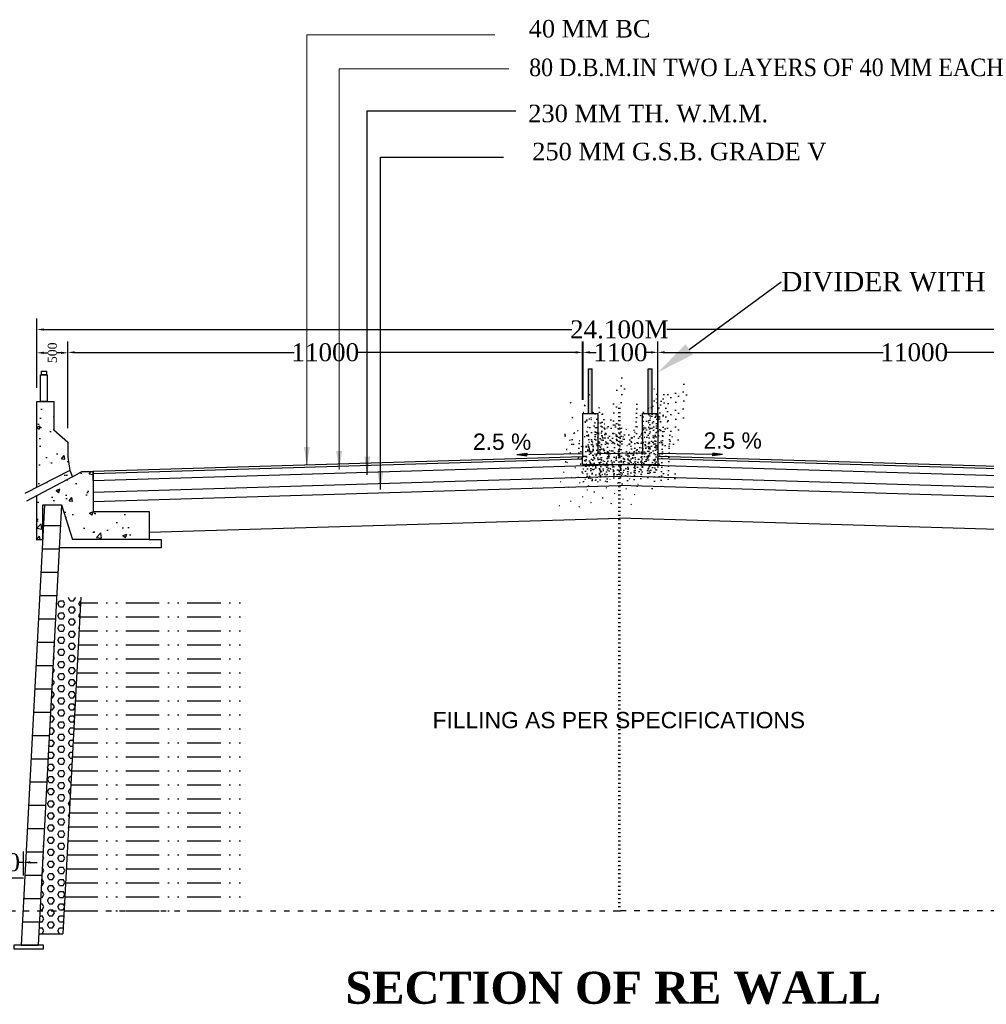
# Model space of a CAD drawing. Header units: inches. Extents: x -7742690772 to -3865980171, y -13316213144 to -6657882739.
# Tile 16 of 23: x -3867125960 to -3867104812, y -6658151571 to -6658130033. Entities that reach past the tile are written whole.
import ezdxf
from ezdxf import colors
from ezdxf.entities.mleader import LeaderData, LeaderLine
from ezdxf.math import Vec2, Vec3

# ---------------------------------------------------------------- set-up
doc = ezdxf.new("R2010")
doc.units = ezdxf.units.IN
doc.header["$MEASUREMENT"] = 0
doc.header["$PDMODE"] = 2
doc.header["$PDSIZE"] = 5
doc.linetypes.add('ACAD_ISO03W100', pattern=[30, 12, -18])
doc.linetypes.add('ACAD_ISO07W100', pattern=[3, 0, -3])
for name, color, linetype in [('DIM', 7, 'Continuous'), ('TEX', 6, 'Continuous'), ('TEXT', 7, 'Continuous')]:
    doc.layers.add(name, color=color, linetype=linetype)
doc.styles.add('dim', font='arial.ttf')
doc.styles.add('ROMANS', font='romans.shx')
doc.styles.get("Standard").update_dxf_attribs({"font": 'timesbd.ttf', "height": 5})
doc.dimstyles.new('Copy of ISO-25', dxfattribs={"dimtxt": 1.75, "dimasz": 150, "dimexe": 200, "dimexo": 4, "dimgap": 1, "dimtad": 0, "dimdec": 0, "dimlfac": 1000, "dimdsep": 46, "dimtxsty": 'Standard', "dimcen": 1.5, "dimaunit": 1, "dimadec": 3, "dimazin": 0, "dimtfac": 1, "dimtdec": 0, "dimtmove": 2, "dimatfit": 3, "dimfxl": 1, "dimlwd": 9, "dimlwe": 9, "dimarcsym": 0})
doc.dimstyles.new('ISO-25', dxfattribs={"dimtxt": 200, "dimasz": 150, "dimexe": 240, "dimexo": 300, "dimgap": 0.02, "dimtad": 0, "dimdec": 0, "dimdsep": 46, "dimtxsty": 'Standard', "dimcen": 150, "dimclrd": 1, "dimclre": 1, "dimclrt": 1, "dimadec": 0, "dimazin": 0, "dimtfac": 1, "dimtdec": 0, "dimtmove": 2, "dimatfit": 3, "dimfxl": 240, "dimarcsym": 0})

# ---------------------------------------------------------------- blocks, each defined once
blk = doc.blocks.new('*D172')
at = {"layer": 'Defpoints', "color": 0, "ltscale": 20, "transparency": 16777216}
for p in [(-3867124904.050132, -6658137319.963166), (-3867125585.683311, -6658138386.943144), (-3867124904.050132, -6658139271.438597)]:
    blk.add_point(p, dxfattribs=at)
at = {"layer": 'TEX', "color": 0, "lineweight": -2, "ltscale": 20, "transparency": 16777216}
for p, q in [((-3867125585.683311, -6658138086.943144), (-3867125585.683311, -6658137079.963166)), ((-3867124904.050132, -6658138971.438597), (-3867124904.050132, -6658137079.963166)), ((-3867125435.683311, -6658137319.963166), (-3867125346.617074, -6658137319.963166)), ((-3867125054.050132, -6658137319.963166), (-3867125143.116368, -6658137319.963166))]:
    blk.add_line(p, q, dxfattribs=at)
at = {"layer": 'TEX', "color": 0, "ltscale": 20, "transparency": 16777216}
for points in [[(-3867125435.683311, -6658137294.963166), (-3867125435.683311, -6658137344.963166), (-3867125585.683311, -6658137319.963166)], [(-3867125054.050132, -6658137294.963166), (-3867125054.050132, -6658137344.963166), (-3867124904.050132, -6658137319.963166)]]:
    blk.add_solid(points, dxfattribs=at)
at = {"layer": 'TEX', "color": 0, "ltscale": 20, "transparency": 16777216, "insert": (-3867125244.866721, -6658137319.963166), "char_height": 200, "attachment_point": 5, "rotation": 90, "style": 'ROMANS'}
blk.add_mtext('{\\fTimes New Roman|b0|i0|c0|p18;500}', dxfattribs=at)
blk = doc.blocks.new('*D173')
at = {"layer": 'Defpoints', "color": 0, "ltscale": 20, "transparency": 16777216}
for p in [(-3867100096.839561, -6658136810.786297), (-3867125585.683311, -6658138386.943144), (-3867100096.839561, -6658138386.943144)]:
    blk.add_point(p, dxfattribs=at)
at = {"layer": 'TEX', "color": 0, "lineweight": -2, "ltscale": 20, "transparency": 16777216}
for p, q in [((-3867125585.683311, -6658138086.943144), (-3867125585.683311, -6658136570.786297)), ((-3867100096.839561, -6658138086.943144), (-3867100096.839561, -6658136570.786297)), ((-3867125435.683311, -6658136810.786297), (-3867113882.186987, -6658136810.786297)), ((-3867100246.839561, -6658136810.786297), (-3867111800.335884, -6658136810.786297))]:
    blk.add_line(p, q, dxfattribs=at)
at = {"layer": 'TEX', "color": 0, "ltscale": 20, "transparency": 16777216}
for points in [[(-3867125435.683311, -6658136785.786297), (-3867125435.683311, -6658136835.786297), (-3867125585.683311, -6658136810.786297)], [(-3867100246.839561, -6658136785.786297), (-3867100246.839561, -6658136835.786297), (-3867100096.839561, -6658136810.786297)]]:
    blk.add_solid(points, dxfattribs=at)
at = {"layer": 'TEX', "color": 0, "ltscale": 20, "transparency": 16777216, "insert": (-3867112841.261436, -6658136810.786297), "char_height": 200, "attachment_point": 5, "style": 'ROMANS'}
blk.add_mtext('{\\fTimes New Roman|b0|i0|c0|p18;\\H1.96x;24.100M}', dxfattribs=at)
blk = doc.blocks.new('*D175')
at = {"layer": 'Defpoints', "color": 0, "ltscale": 20, "transparency": 16777216}
for p in [(-3867125879.144856, -6658148467.117949), (-3867126913.605228, -6658149057.576869, 77827.52512153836), (-3867125879.144856, -6658149055.792944)]:
    blk.add_point(p, dxfattribs=at)
at = {"layer": 'TEX', "color": 0, "lineweight": -2, "ltscale": 20, "transparency": 16777216}
for p, q in [((-3867126913.605228, -6658148757.576869), (-3867126913.605228, -6658148227.117949)), ((-3867125879.144856, -6658148755.792944), (-3867125879.144856, -6658148227.117949)), ((-3867127063.605228, -6658148467.117949), (-3867127213.605228, -6658148467.117949)), ((-3867126913.605228, -6658148467.117949), (-3867126806.34169, -6658148467.117949)), ((-3867125879.144856, -6658148467.117949), (-3867125986.408395, -6658148467.117949)), ((-3867125729.144856, -6658148467.117949), (-3867125579.144856, -6658148467.117949))]:
    blk.add_line(p, q, dxfattribs=at)
at = {"layer": 'TEX', "color": 0, "ltscale": 20, "transparency": 16777216}
for points in [[(-3867127063.605228, -6658148442.117949), (-3867127063.605228, -6658148492.117949), (-3867126913.605228, -6658148467.117949)], [(-3867125729.144856, -6658148442.117949), (-3867125729.144856, -6658148492.117949), (-3867125879.144856, -6658148467.117949)]]:
    blk.add_solid(points, dxfattribs=at)
at = {"layer": 'TEX', "color": 0, "ltscale": 20, "transparency": 16777216, "insert": (-3867126396.375042, -6658148467.117949), "char_height": 200, "attachment_point": 5, "style": 'ROMANS'}
blk.add_mtext('{\\fTimes New Roman|b0|i0|c0|p18;\\H1.96x;500}', dxfattribs=at)
blk = doc.blocks.new('*D177')
at = {"layer": 'Defpoints', "color": 0, "ltscale": 20, "transparency": 16777216}
for p in [(-3867113645.37816, -6658137310.500101), (-3867113645.37816, -6658138645.904356, 36968.07421739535), (-3867124904.050132, -6658139271.438597)]:
    blk.add_point(p, dxfattribs=at)
at = {"layer": 'TEX', "color": 0, "lineweight": -2, "ltscale": 20, "transparency": 16777216}
for p, q in [((-3867124904.050132, -6658138971.438597), (-3867124904.050132, -6658137070.500101)), ((-3867113645.37816, -6658138345.904356), (-3867113645.37816, -6658137070.500101)), ((-3867124754.050132, -6658137310.500101), (-3867119954.021817, -6658137310.500101)), ((-3867113795.37816, -6658137310.500101), (-3867118595.406475, -6658137310.500101))]:
    blk.add_line(p, q, dxfattribs=at)
at = {"layer": 'TEX', "color": 0, "ltscale": 20, "transparency": 16777216}
for points in [[(-3867124754.050132, -6658137285.500101), (-3867124754.050132, -6658137335.500101), (-3867124904.050132, -6658137310.500101)], [(-3867113795.37816, -6658137285.500101), (-3867113795.37816, -6658137335.500101), (-3867113645.37816, -6658137310.500101)]]:
    blk.add_solid(points, dxfattribs=at)
at = {"layer": 'TEX', "color": 0, "ltscale": 20, "transparency": 16777216, "insert": (-3867119274.714146, -6658137310.500101), "char_height": 200, "attachment_point": 5, "style": 'ROMANS'}
blk.add_mtext('{\\fTimes New Roman|b0|i0|c0|p18;\\H1.96x;11000}', dxfattribs=at)
blk = doc.blocks.new('*D178')
at = {"layer": 'Defpoints', "color": 0, "ltscale": 20, "transparency": 16777216}
for p in [(-3867111998.078135, -6658137310.500101), (-3867113634.646397, -6658138645.904355, 36968.07421747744), (-3867111998.078135, -6658138645.904355, 36968.07421739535)]:
    blk.add_point(p, dxfattribs=at)
at = {"layer": 'TEX', "color": 0, "lineweight": -2, "ltscale": 20, "transparency": 16777216}
for p, q in [((-3867113634.646397, -6658138345.904355), (-3867113634.646397, -6658137070.500101)), ((-3867111998.078135, -6658138345.904355), (-3867111998.078135, -6658137070.500101)), ((-3867113484.646397, -6658137310.500101), (-3867113350.96626, -6658137310.500101)), ((-3867112148.078135, -6658137310.500101), (-3867112281.758272, -6658137310.500101))]:
    blk.add_line(p, q, dxfattribs=at)
at = {"layer": 'TEX', "color": 0, "ltscale": 20, "transparency": 16777216}
for points in [[(-3867113484.646397, -6658137285.500101), (-3867113484.646397, -6658137335.500101), (-3867113634.646397, -6658137310.500101)], [(-3867112148.078135, -6658137285.500101), (-3867112148.078135, -6658137335.500101), (-3867111998.078135, -6658137310.500101)]]:
    blk.add_solid(points, dxfattribs=at)
at = {"layer": 'TEX', "color": 0, "ltscale": 20, "transparency": 16777216, "insert": (-3867112816.362266, -6658137310.500101), "char_height": 200, "attachment_point": 5, "style": 'ROMANS'}
blk.add_mtext('{\\fTimes New Roman|b0|i0|c0|p18;\\H1.96x;1100}', dxfattribs=at)
blk = doc.blocks.new('*D179')
at = {"layer": 'Defpoints', "color": 0, "ltscale": 20, "transparency": 16777216}
for p in [(-3867111998.078136, -6658137310.500101), (-3867111998.078136, -6658139271.438596, 36968.07421722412), (-3867100778.472739, -6658139271.438597)]:
    blk.add_point(p, dxfattribs=at)
at = {"layer": 'TEX', "color": 0, "lineweight": -2, "ltscale": 20, "transparency": 16777216}
for p, q in [((-3867111998.078136, -6658138971.438596), (-3867111998.078136, -6658137070.500101)), ((-3867100778.472739, -6658138971.438597), (-3867100778.472739, -6658137070.500101)), ((-3867111848.078136, -6658137310.500101), (-3867107067.583109, -6658137310.500101)), ((-3867100928.472739, -6658137310.500101), (-3867105708.967767, -6658137310.500101))]:
    blk.add_line(p, q, dxfattribs=at)
at = {"layer": 'TEX', "color": 0, "ltscale": 20, "transparency": 16777216}
for points in [[(-3867111848.078136, -6658137285.500101), (-3867111848.078136, -6658137335.500101), (-3867111998.078136, -6658137310.500101)], [(-3867100928.472739, -6658137285.500101), (-3867100928.472739, -6658137335.500101), (-3867100778.472739, -6658137310.500101)]]:
    blk.add_solid(points, dxfattribs=at)
at = {"layer": 'TEX', "color": 0, "ltscale": 20, "transparency": 16777216, "insert": (-3867106388.275438, -6658137310.500101), "char_height": 200, "attachment_point": 5, "style": 'ROMANS'}
blk.add_mtext('{\\fTimes New Roman|b0|i0|c0|p18;\\H1.96x;11000}', dxfattribs=at)

msp = doc.modelspace()

# ---------------------------------------------------------------- hatches: boundary and pattern name
h = msp.add_hatch()
h.set_pattern_fill('AR-CONC', color=256, scale=122.4265812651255, style=0)
h.set_pattern_definition([(49.99999999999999, (-3867125585.683311, -6658141403.184278), (878.1171203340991, -76.82529353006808), [91.81993594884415, -1010.019295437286]), (355, (-3867125585.683311, -6658141403.184278), (-169.8685142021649, 920.8831138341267), [73.45594875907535, -808.015436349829]), (100.4513999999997, (-3867125512.506995, -6658141409.586515), (708.2492583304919, 844.0572612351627), [78.03493550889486, -858.3843175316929]), (46.18420000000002, (-3867125585.683311, -6658141158.331205), (1306.586729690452, -202.6392705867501), [137.7299039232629, -1515.028943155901]), (96.63559999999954, (-3867125476.800925, -6658141175.218107), (1144.275596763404, 1192.57920683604), [117.0524069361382, -1287.576270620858]), (351.1842, (-3867125585.683311, -6658141158.331205), (1144.274665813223, 1192.580100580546), [110.1839231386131, -1212.023154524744]), (21, (-3867125463.257163, -6658141219.544279), (730.7728972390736, -492.912543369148), [91.81993594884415, -1010.019295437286]), (326.0000000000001, (-3867125463.257163, -6658141219.544279), (297.8826425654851, 887.7764091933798), [73.4559487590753, -808.0154363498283]), (71.4514, (-3867125402.35926, -6658141260.620695), (1028.655839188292, 394.8630606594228), [78.03493550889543, -858.3843175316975]), (37.49999999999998, (-3867125585.683311, -6658141403.184278), (14.88689515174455, 407.5505644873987), [0, -798.2213098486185, 0, -820.2580944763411, 0, -811.0761008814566]), (7.500000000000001, (-3867125585.683311, -6658141403.184278), (322.0670410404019, 482.8647749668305), [0, -467.6695404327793, 0, -779.8573226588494, 0, -309.1271176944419]), (327.5, (-3867125858.694709, -6658141403.184278), (653.5405586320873, -27.61315837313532), [0, -306.0664531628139, 0, -954.9273338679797, 0, -1267.115116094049]), (317.5, (-3867125981.121634, -6658141403.184278), (713.9748895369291, 122.5551075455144), [0, -397.8863891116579, 0, -634.16969095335, 0, -899.8353722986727])])
h.paths.add_polyline_path([(-3867124355.018821, -6658140791.051207), (-3867124355.018821, -6658139926.574903), (-3867124600.135703, -6658139913.660704), (-3867124804.18006, -6658140036.087629), (-3867124865.393912, -6658139891.554426), (-3867124904.050132, -6658139604.622618), (-3867124904.050132, -6658139271.438597), (-3867125210.371528, -6658139007.020842), (-3867125210.371528, -6658138386.943144), (-3867125585.683311, -6658138386.943144), (-3867125585.683311, -6658141403.184278), (-3867125457.121848, -6658141403.184278), (-3867125457.121848, -6658140648.220701), (-3867125049.033134, -6658140648.220701), (-3867124804.18006, -6658141403.184278), (-3867123131.016486, -6658141403.184278), (-3867123131.016486, -6658140791.051207)])
h = msp.add_hatch()
h.set_pattern_fill('ACAD_ISO05W100', color=256, scale=102.0221510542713, style=0)
h.set_pattern_definition([(0, (-3867125927.245414, -6658150279.111097), (0, 510.1107552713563), [2448.53162530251, -306.0664531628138, 51.01107552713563, -306.0664531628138, 51.01107552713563, -306.0664531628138])])
h.paths.add_polyline_path([(-3867125049.033134, -6658140648.220701), (-3867125417.134131, -6658140648.220701), (-3867125927.245414, -6658150279.111097), (-3867125559.144416, -6658150279.111097)])
h = msp.add_hatch()
h.set_pattern_fill('ACAD_ISO12W100', color=256, scale=61.21329063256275, style=0)
h.set_pattern_definition([(0, (-3867124987.091666, -6658149524.14752), (0, 306.0664531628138), [734.5594875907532, -183.6398718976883, 30.60664531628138, -183.6398718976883, 30.60664531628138, -183.6398718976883])])
h.paths.add_polyline_path([(-3867121011.293189, -6658142594.833021), (-3867124623.987479, -6658142668.740065), (-3867124987.091666, -6658149524.14752), (-3867121011.293189, -6658149524.14752)])
h = msp.add_hatch()
h.set_pattern_fill('HEX', color=256, scale=612.1329063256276, style=0)
h.set_pattern_definition([(0, (-3867125546.097144, -6658150032.78723), (0, 132.5306618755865), [76.51661329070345, -153.0332265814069]), (120, (-3867125546.097144, -6658150032.78723), (-114.7749199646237, -66.26533093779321), [76.5166132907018, -153.0332265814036]), (59.99999999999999, (-3867125469.580802, -6658150032.78723), (-114.7749199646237, 66.26533093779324), [76.51661329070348, -153.033226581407])])
h.paths.add_polyline_path([(-3867125546.097144, -6658150032.78723), (-3867125014.032889, -6658150032.78723), (-3867124623.987479, -6658142668.740065), (-3867125156.629157, -6658142679.637175)])
at = {"layer": 'TEX', "ltscale": 20}
h = msp.add_hatch(dxfattribs=at)
h.set_pattern_fill('ANSI31', color=0, scale=0.85)
h.set_pattern_definition([(44.99999999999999, (-576933835.1809795, -998806243.752675), (-0.07513009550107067, 0.07513009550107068), [])])
h.paths.add_polyline_path([(-3867113433.303161, -6658137673.026109), (-3867113518.303161, -6658137673.026109), (-3867113518.303161, -6658138645.904356), (-3867113433.303161, -6658138645.904356)])
h.paths.add_polyline_path([(-3867112125.153148, -6658137673.026109), (-3867112210.153148, -6658137673.026109), (-3867112210.153148, -6658138645.904356), (-3867112125.153148, -6658138645.904356)])
h = msp.add_hatch(dxfattribs=at)
h.set_pattern_fill('AR-CONC', color=0, scale=29.07, style=0)
h.set_pattern_definition([(49.99999999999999, (-1991349027.700618, -3432426823.329905), (208.5075350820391, -18.2420456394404), [21.8025, -239.8275]), (355, (-1991349027.700618, -3432426823.329905), (-40.33501268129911, 218.6622532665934), [17.44200000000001, -191.8620000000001]), (100.4513999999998, (-1991349010.325001, -3432426824.850029), (168.1726772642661, 200.4200748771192), [18.52927323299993, -203.8220119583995]), (46.18420000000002, (-1991349027.700618, -3432426765.189905), (310.2469728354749, -48.11637746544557), [32.70374999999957, -359.7412499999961]), (96.63559999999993, (-1991349001.846695, -3432426769.199607), (271.7064485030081, 283.1760650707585), [27.79391072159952, -305.732969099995]), (351.1842, (-1991349027.700618, -3432426765.189905), (271.7062274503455, 283.1762772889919), [26.16300000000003, -287.7930000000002]), (21, (-1991348998.630618, -3432426779.724905), (173.5208800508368, -117.041311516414), [21.8025, -239.8275]), (326.0000000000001, (-1991348998.630618, -3432426779.724905), (70.73176698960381, 210.8011180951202), [17.442, -191.862]), (71.4514, (-1991348984.170557, -3432426789.478335), (244.2527181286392, 93.75961539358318), [18.529273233, -203.8220119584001]), (37.49999999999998, (-1991349027.700618, -3432426823.329905), (3.534869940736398, 96.77224330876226), [0, -189.5364, 0, -194.7690000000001, 0, -192.5887500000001]), (7.500000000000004, (-1991349027.700618, -3432426823.329905), (76.4743145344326, 114.6554846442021), [0, -111.0474, 0, -185.1759, 0, -73.40175]), (327.5, (-1991349092.526717, -3432426823.329905), (155.1821821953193, -6.556701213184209), [0, -72.67500000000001, 0, -226.746, 0, -300.8745000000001]), (317.5, (-1991349121.596716, -3432426823.329905), (169.5322194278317, 29.10051836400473), [0, -94.4775, 0, -150.5826, 0, -213.6645000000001])])
h.paths.add_polyline_path([(-3867113645.37816, -6658138644.895005), (-3867113306.22816, -6658138645.904356), (-3867113317.414481, -6658139520.613441), (-3867112348.414481, -6658139506.317625), (-3867112337.22816, -6658138645.904356), (-3867111998.078135, -6658138645.904356), (-3867111998.078135, -6658139614.951276), (-3867113645.37816, -6658139615.960627)])
h = msp.add_hatch(color=0, dxfattribs=at)
h.dxf.hatch_style = 1
h.paths.add_polyline_path([(-3867115082.729957, -6658139547.562788), (-3867114866.633643, -6658139570.996672), (-3867114867.163596, -6658139543.422773), (-3867114867.693549, -6658139515.848875)])
h = msp.add_hatch(color=0, dxfattribs=at)
h.dxf.hatch_style = 1
h.paths.add_polyline_path([(-3867110798.135413, -6658139515.848875), (-3867110798.665366, -6658139543.422773), (-3867110799.195319, -6658139570.996672), (-3867110583.099784, -6658139547.562788)])
h = msp.add_hatch(dxfattribs=at)
h.set_pattern_fill('AR-CONC', color=0, scale=30.6, style=0)
h.set_pattern_definition([(49.99999999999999, (-1892624616.899888, -3262652394.717503), (219.4816158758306, -19.2021533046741), [22.95, -252.45]), (355, (-1892624616.899888, -3262652394.717503), (-42.45790808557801, 230.1707929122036), [18.36000000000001, -201.9600000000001]), (100.4513999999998, (-1892624598.609765, -3262652396.317634), (177.0238708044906, 210.9684998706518), [19.50449813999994, -214.5494862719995]), (46.18420000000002, (-1892624616.899888, -3262652333.517503), (326.5757608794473, -50.64881838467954), [34.42499999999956, -378.674999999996]), (96.63559999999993, (-1892624589.685232, -3262652337.738243), (286.0067878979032, 298.0800684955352), [29.25674812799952, -321.824177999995]), (351.1842, (-1892624616.899888, -3262652333.517503), (286.0065552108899, 298.0802918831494), [27.54000000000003, -302.9400000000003]), (21, (-1892624586.299888, -3262652348.817503), (182.6535579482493, -123.2013805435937), [22.95, -252.45]), (326.0000000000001, (-1892624586.299888, -3262652348.817503), (74.45449156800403, 221.8959137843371), [18.36, -201.96]), (71.4514, (-1892624571.078771, -3262652359.084272), (257.108124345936, 98.69433199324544), [19.50449814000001, -214.5494862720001]), (37.49999999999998, (-1892624616.899888, -3262652394.717503), (3.720915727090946, 101.8655192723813), [0, -199.512, 0, -205.0200000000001, 0, -202.7250000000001]), (7.500000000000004, (-1892624616.899888, -3262652394.717503), (80.49927845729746, 120.6899838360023), [0, -116.892, 0, -194.922, 0, -77.265]), (327.5, (-1892624685.137887, -3262652394.717503), (163.3496654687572, -6.90179075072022), [0, -76.50000000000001, 0, -238.6800000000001, 0, -316.7100000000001]), (317.5, (-1892624715.737887, -3262652394.717503), (178.4549678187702, 30.6321245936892), [0, -99.45, 0, -158.508, 0, -224.9100000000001])])
h.paths.add_polyline_path([(-3867111954.13938, -6658139620.292631), (-3867111954.13938, -6658139773.292631), (-3867113688.139406, -6658139773.292631), (-3867113688.139406, -6658139620.292631)])

# ---------------------------------------------------------------- linework, layer by layer
for p, q in [((-3867125585.683311, -6658140260.905989, 22890.44856515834), (-3867125585.683311, -6658138386.943144, 22890.44856515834)), ((-3867125585.683311, -6658138386.943144, 22890.44856515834), (-3867125210.371528, -6658138386.943144, 22890.44856515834)), ((-3867125210.371528, -6658138386.943144, 22890.44856515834), (-3867125210.371528, -6658139007.020842, 22890.44856515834)), ((-3867125210.371528, -6658139007.020842, 22890.44856515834), (-3867124904.050132, -6658139271.438597, 22890.44856515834)), ((-3867124865.393912, -6658139891.554426, 22890.44856515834), (-3867125846.428748, -6658140394.611341, 22890.44856515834)), ((-3867124600.135703, -6658139913.660704, 22890.44856515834), (-3867124355.018821, -6658139926.574903, 22890.44856515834)), ((-3867124355.018821, -6658139926.574903, 22890.44856515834), (-3867124355.018821, -6658140791.051207, 22890.44856515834)), ((-3867124355.018821, -6658139957.318403, 22890.44856515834), (-3867124353.403281, -6658139926.659727, 22890.44856515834)), ((-3867124355.018821, -6658140110.351088, 22890.44856515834), (-3867124355.018821, -6658139957.318403, 22890.44856515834)), ((-3867124355.018821, -6658140365.40634, 22890.44856515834), (-3867112832.914481, -6658140019.743132, 22890.44856515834)), ((-3867112849.60839, -6658139913.660704, 22890.44856515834), (-3867112832.914481, -6658139913.660704, 22890.44856515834)), ((-3867101327.50405, -6658140364.905958, 22890.44856515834), (-3867112832.914481, -6658140019.743132, 22890.44856515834)), ((-3867124804.18006, -6658140036.087629, 22890.44856515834), (-3867125811.233954, -6658140563.639891, 22890.44856515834)), ((-3867124355.018821, -6658140569.450697, 22890.44856515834), (-3867112832.914481, -6658140223.787489, 22890.44856515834)), ((-3867101327.50405, -6658140568.950315, 22890.44856515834), (-3867112832.914481, -6658140223.787489, 22890.44856515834)), ((-3867125585.683311, -6658141403.184278, 22890.44856515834), (-3867125585.683311, -6658140445.483717, 22890.44856515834)), ((-3867125417.134131, -6658140648.220701, 22890.44856515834), (-3867125927.245414, -6658150279.111097, 22890.44856515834)), ((-3867125049.033134, -6658140648.220701, 22890.44856515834), (-3867125559.144416, -6658150279.111097, 22890.44856515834)), ((-3867124355.018821, -6658140791.051207, 22890.44856515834), (-3867123131.016486, -6658140791.051207, 22890.44856515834)), ((-3867123131.016486, -6658140791.051207, 22890.44856515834), (-3867123131.016486, -6658141403.184278, 22890.44856515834)), ((-3867123131.016486, -6658141246.886274, 22890.44856515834), (-3867112832.914481, -6658140937.943129, 22890.44856515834)), ((-3867102551.506385, -6658141246.385115, 22890.44856515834), (-3867112832.914481, -6658140937.943129, 22890.44856515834)), ((-3867123131.016486, -6658141403.184278, 22890.44856515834), (-3867124804.18006, -6658141403.184278, 22890.44856515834)), ((-3867123131.016486, -6658141403.184278, 22890.44856515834), (-3867122865.759833, -6658141403.184278, 22890.44856515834)), ((-3867122865.759833, -6658141403.184278, 22890.44856515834), (-3867122865.759833, -6658141586.824278, 22890.44856515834)), ((-3867122865.759833, -6658141586.824278, 22890.44856515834), (-3867125098.74755, -6658141586.824278, 22890.44856515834)), ((-3867124623.987479, -6658142668.740065, 22890.44856515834), (-3867125014.032889, -6658150032.78723, 22890.44856515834)), ((-3867125546.097144, -6658150032.78723, 22890.44856515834), (-3867125014.032889, -6658150032.78723, 22890.44856515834))]:
    msp.add_line(p, q)
at = {"color": 0, "linetype": 'ACAD_ISO07W100', "ltscale": 30}
for p, q in [((-3867112849.60839, -6658149524.14752, 22890.44856515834), (-3867112849.60839, -6658138386.943144, 22890.44856515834)), ((-3867112832.914481, -6658149524.14752, 22890.44856515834), (-3867112832.914481, -6658138386.943144, 22890.44856515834))]:
    msp.add_line(p, q, dxfattribs=at)
at = {"color": 7, "ltscale": 20}
for p, q in [((-3867113645.37816, -6658138645.904356, 59858.52278255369), (-3867113306.22816, -6658138645.904356, 59858.52278255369)), ((-3867126658.605228, -6658148802.576869, 100717.9736866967), (-3867125879.144856, -6658148802.576869, 22890.44856515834))]:
    msp.add_line(p, q, dxfattribs=at)
at = {"color": 0, "ltscale": 20}
msp.add_line((-3867112337.22816, -6658138645.904356, 59858.52278255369), (-3867111998.078135, -6658138645.904356, 59858.52278255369), dxfattribs=at)
at = {"linetype": 'ACAD_ISO03W100', "ltscale": 10}
for p, q in [((-3867126175.177817, -6658149524.14752, 22890.44856515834), (-3867112832.914481, -6658149524.14752, 22890.44856515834)), ((-3867099795.264978, -6658149524.14752, 22890.44856515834), (-3867112849.60839, -6658149524.14752, 22890.44856515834))]:
    msp.add_line(p, q, dxfattribs=at)
at = {"elevation": 22890.44856515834}
for points in [[(-3867125501.588874, -6658137804.692884), (-3867125360.905417, -6658137804.692884), (-3867125360.905417, -6658138386.943144), (-3867125501.588874, -6658138386.943144)], [(-3867125485.277061, -6658137719.482512), (-3867125377.218009, -6658137719.482512), (-3867125377.218009, -6658137804.692884), (-3867125485.277061, -6658137804.692884)], [(-3867125436.71749, -6658150279.111097), (-3867126089.659278, -6658150279.111097), (-3867126089.659278, -6658150360.728529), (-3867125436.71749, -6658150360.728529)]]:
    msp.add_lwpolyline(points, close=True, dxfattribs=at)
for points in [[(-3867124904.050132, -6658139271.438597), (-3867124904.050132, -6658139604.622618), (-3867124865.393912, -6658139891.554426)], [(-3867124865.393912, -6658139891.554426), (-3867124804.18006, -6658140036.087629), (-3867124600.135703, -6658139913.660704), (-3867124355.018821, -6658139926.574903)], [(-3867125585.683311, -6658141403.184278), (-3867125457.121848, -6658141403.184278), (-3867125457.121848, -6658140648.220701), (-3867125049.033134, -6658140648.220701), (-3867124804.18006, -6658141403.184278)]]:
    msp.add_lwpolyline(points, dxfattribs=at)
at = {"layer": 'TEX', "color": 0, "ltscale": 20}
for p, q in [((-3867113518.303161, -6658138645.904356, 59858.52278255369), (-3867113518.303161, -6658137673.026109, 59858.52278255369)), ((-3867113518.303161, -6658137673.026109, 59858.52278255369), (-3867113433.303161, -6658137673.026109, 59858.52278255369)), ((-3867113433.303161, -6658138645.904356, 59858.52278255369), (-3867113433.303161, -6658137673.026109, 59858.52278255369)), ((-3867112210.153148, -6658138645.904356, 59858.52278255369), (-3867112210.153148, -6658137673.026109, 59858.52278255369)), ((-3867112210.153148, -6658137673.026109, 59858.52278255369), (-3867112125.153148, -6658137673.026109, 59858.52278255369)), ((-3867112125.153148, -6658138645.904356, 59858.52278255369), (-3867112125.153148, -6658137673.026109, 59858.52278255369)), ((-3867113645.37816, -6658138645.904356, 59858.52278255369), (-3867113645.37816, -6658139614.951276, 59858.52278255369)), ((-3867113302.922363, -6658139520.39948, 22890.44834981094), (-3867113306.22816, -6658138645.904356, 59858.52278255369)), ((-3867112324.539649, -6658139505.965365, 22890.44834979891), (-3867112337.22816, -6658138645.904356, 59858.52278255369)), ((-3867111998.078135, -6658138645.904356, 59858.52278255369), (-3867111998.078135, -6658139614.951276, 59858.52278255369)), ((-3867124600.135703, -6658139913.660704, 22890.44856515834), (-3867113645.37816, -6658139585.018196, 22890.44856515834)), ((-3867124600.135703, -6658139913.660704, 22890.44856515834), (-3867113645.37816, -6658139585.018196, 22890.44856515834)), ((-3867124600.135703, -6658139913.660704, 22890.44856515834), (-3867113645.37816, -6658139585.018196, 22890.44856515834)), ((-3867115082.729957, -6658139547.562788, 22890.44856515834), (-3867114867.693549, -6658139515.848875, 22890.44856515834)), ((-3867115082.729957, -6658139547.562788, 22890.44856515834), (-3867114866.633643, -6658139570.996672, 22890.44856515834)), ((-3867114867.693549, -6658139515.848875, 22890.44856515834), (-3867114867.163596, -6658139543.422773, 22890.44856515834)), ((-3867114867.163596, -6658139543.422773, 22890.44856515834), (-3867113645.37816, -6658139519.956049, 22890.44856515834)), ((-3867114866.633643, -6658139570.996672, 22890.44856515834), (-3867114867.163596, -6658139543.422773, 22890.44856515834)), ((-3867113327.65962, -6658139520.76462, 22890.44027684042), (-3867112297.783079, -6658139505.570619, 22890.44856508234)), ((-3867112849.60839, -6658139561.14546, 22890.44856515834), (-3867112849.60839, -6658139612.156355, 22890.44856515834)), ((-3867112832.914481, -6658139611.655195, 22890.44856515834), (-3867112832.914481, -6658139560.6443, 22890.44856515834)), ((-3867112832.914481, -6658139611.655195, 22890.44856515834), (-3867112832.914481, -6658139560.689436, 22890.44856515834)), ((-3867110798.665366, -6658139543.422773, 22890.44856515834), (-3867111998.078135, -6658139520.385759, 22890.44856515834)), ((-3867101082.387168, -6658139913.660704, 22890.44856515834), (-3867111998.078135, -6658139585.724956, 22890.44856515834)), ((-3867110799.195319, -6658139570.996672, 22890.44856515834), (-3867110798.665366, -6658139543.422773, 22890.44856515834)), ((-3867110583.099784, -6658139547.562788, 22890.44856515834), (-3867110799.195319, -6658139570.996672, 22890.44856515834)), ((-3867110798.135413, -6658139515.848875, 22890.44856515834), (-3867110798.665366, -6658139543.422773, 22890.44856515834)), ((-3867110583.099784, -6658139547.562788, 22890.44856515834), (-3867110798.135413, -6658139515.848875, 22890.44856515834)), ((-3867124355.018821, -6658139957.318403, 22890.44856515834), (-3867113645.37816, -6658139636.029113, 22890.44856515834)), ((-3867124355.018821, -6658140110.351088, 22890.44856515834), (-3867112832.914481, -6658139764.68788, 22890.44856515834)), ((-3867113645.37816, -6658139760.301276, 59858.52278255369), (-3867113645.37816, -6658139614.951276, 59858.52278255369)), ((-3867113645.37816, -6658139760.301276, 59858.52278255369), (-3867111998.078135, -6658139760.301276, 59858.52278255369)), ((-3867101327.50405, -6658140109.849928, 22890.44856515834), (-3867112832.914481, -6658139764.68788, 22890.44856515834)), ((-3867111998.078135, -6658139614.951276, 59858.52278255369), (-3867111998.078135, -6658139760.301276, 59858.52278255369)), ((-3867101327.50405, -6658139956.817244, 22890.44856515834), (-3867111998.078135, -6658139636.700267, 22890.44856515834))]:
    msp.add_line(p, q, dxfattribs=at)

# ---------------------------------------------------------------- texts
at = {"color": 0, "ltscale": 20, "char_height": 382.5830664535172, "width": 30946.88986333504, "attachment_point": 1}
for s, insert in [('{\\fTimes New Roman|b0|i0|c0|p18;40 MM BC }', (-3867114824.19538, -6658130039.809813, 22890.44856515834)), ('{\\fTimes New Roman|b0|i0|c0|p18;80 D.B.M.IN TWO LAYERS OF 40 MM EACH}', (-3867114816.642966, -6658130884.545561, 22890.44856515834)), ('{\\fTimes New Roman|b0|i0|c0|p18;230 MM TH. W.M.M.}', (-3867114833.947761, -6658131892.775312, 22890.44856515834)), ('{\\fTimes New Roman|b0|i0|c0|p18;250 MM G.S.B. GRADE V}', (-3867114747.163871, -6658132725.88867, 22890.44856515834))]:
    msp.add_mtext(s, dxfattribs=dict(at, insert=insert))
at = {"insert": (-3867118834.731071, -6658150858.808702, 22890.44856515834), "char_height": 700, "width": 13353.83700405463, "attachment_point": 1}
msp.add_mtext('{\\fTimes New Roman|b1|i0|c0|p18;SECTION OF RE WALL}', dxfattribs=at)
at = {"layer": 'DIM', "insert": (-3867112851.918082, -6658145175.829851, 22890.44856515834), "char_height": 357.0775286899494, "width": 10959.90838115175, "attachment_point": 2, "style": 'dim'}
msp.add_mtext('FILLING AS PER SPECIFICATIONS', dxfattribs=at)
at = {"layer": 'TEX', "color": 0, "ltscale": 20, "char_height": 357.0775286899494, "width": 5479.954190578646, "attachment_point": 2, "style": 'dim'}
for insert in [(-3867115405.10078, -6658139085.618793, 22890.44856515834), (-3867110361.634063, -6658139060.116323, 22890.44856515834)]:
    msp.add_mtext('2.5 %', dxfattribs=dict(at, insert=insert))
at = {"layer": 'TEXT', "color": 0, "insert": (-3867171888.658892, -6658135465.01821, -45780.89713031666), "char_height": 500, "width": 12714.94006444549, "attachment_point": 1}
msp.add_mtext('\\pi1606.38622;6 MM THICK PERMANENT           \\P\\pi612.3472;M.S. LINER UP TO ROCK LEVEL', dxfattribs=at)

# ---------------------------------------------------------------- dimensions: what is measured, and where the dimension line sits
at = {"layer": 'TEX', "color": 0, "ltscale": 20}
for base, p1, p2, text, picture, middle in [((-3867100096.839561, -6658136810.786297, 22890.44856515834), (-3867125585.683311, -6658138386.943144, 22890.44856515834), (-3867100096.839561, -6658138386.943144, 22890.44856515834), '{\\fTimes New Roman|b0|i0|c0|p18;\\H1.96x;24.100M}', '*D173', (-3867112841.261436, -6658136810.786297, 22890.44856515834)), ((-3867113645.37816, -6658137310.500101, 22890.44856515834), (-3867124904.050132, -6658139271.438597, 22890.44856515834), (-3867113645.37816, -6658138645.904356, 59858.52278255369), '{\\fTimes New Roman|b0|i0|c0|p18;\\H1.96x;11000}', '*D177', (-3867119274.714146, -6658137310.500101, 22890.44856515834)), ((-3867111998.078135, -6658137310.500101, 22890.44856515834), (-3867113634.646397, -6658138645.904355, 59858.52278263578), (-3867111998.078135, -6658138645.904355, 59858.52278255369), '{\\fTimes New Roman|b0|i0|c0|p18;\\H1.96x;1100}', '*D178', (-3867112816.362266, -6658137310.500101, 22890.44856515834)), ((-3867111998.078136, -6658137310.500101, 22890.44856515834), (-3867100778.472739, -6658139271.438597, 22890.44856515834), (-3867111998.078136, -6658139271.438596, 59858.52278238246), '{\\fTimes New Roman|b0|i0|c0|p18;\\H1.96x;11000}', '*D179', (-3867106388.275438, -6658137310.500101, 22890.44856515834))]:
    dim = msp.add_linear_dim(base=base, p1=p1, p2=p2, text=text, dimstyle='ISO-25', override={"dimtxsty": 'ROMANS', "dimclrd": 0, "dimclre": 0, "dimclrt": 0}, dxfattribs=at)
    dim.commit()
    dim.dimension.update_dxf_attribs({"geometry": picture, "text_midpoint": middle})
dim = msp.add_linear_dim(base=(-3867124904.050132, -6658137319.963166, 22890.44856515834), p1=(-3867125585.683311, -6658138386.943144, 22890.44856515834), p2=(-3867124904.050132, -6658139271.438597, 22890.44856515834), text='{\\fTimes New Roman|b0|i0|c0|p18;500}', dimstyle='ISO-25', override={"dimtxsty": 'ROMANS', "dimclrd": 0, "dimclre": 0, "dimclrt": 0}, dxfattribs=at)
dim.commit()
dim.dimension.update_dxf_attribs({"geometry": '*D172', "text_midpoint": (-3867125244.866721, -6658137319.963166, 22890.44856515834), "text_rotation": 90})
dim = msp.add_linear_dim(base=(-3867125879.144856, -6658148467.117949, 22890.44856515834), p1=(-3867126913.605228, -6658149057.576869, 100717.9736866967), p2=(-3867125879.144856, -6658149055.792944, 22890.44856515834), angle=180, text='{\\fTimes New Roman|b0|i0|c0|p18;\\H1.96x;500}', dimstyle='ISO-25', override={"dimtxsty": 'ROMANS', "dimclrd": 0, "dimclre": 0, "dimclrt": 0}, dxfattribs=at)
dim.commit()
dim.dimension.update_dxf_attribs({"geometry": '*D175', "text_midpoint": (-3867126396.375042, -6658148467.117949, 22890.44856515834)})

# ---------------------------------------------------------------- leaders
for points in [[(-3867119678.518195, -6658139776.86746, 22890.44856515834), (-3867119678.518195, -6658130366.926222, 22890.44856515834), (-3867115566.601951, -6658130366.926222, 22890.44856515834)], [(-3867118970.957007, -6658139870.17732, 22890.44856515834), (-3867118970.957007, -6658131107.897795, 22890.44856515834), (-3867115257.632346, -6658131107.897795, 22890.44856515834)]]:
    msp.add_leader(points, dimstyle='Copy of ISO-25', override={"dimasz": 400})
for points in [[(-3867118357.213843, -6658139990.771589, 22890.44856515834), (-3867118357.213843, -6658132025.884565, 22890.44856515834), (-3867115102.960776, -6658132025.884565, 22890.44856515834)], [(-3867118070.023673, -6658140308.537947, 22890.44856515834), (-3867118070.023673, -6658133042.294737, 22890.44856515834), (-3867115378.495872, -6658133042.294737, 22890.44856515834)]]:
    msp.add_leader(points, dimstyle='ISO-25', override={"dimasz": 400, "dimtxsty": 'ROMANS', "dimclrd": 0, "dimclre": 0, "dimclrt": 0}, dxfattribs=at)
ml = msp.add_multileader_mtext('Standard', dxfattribs=at)
ml.set_content('{\\fTimes New Roman|b0|i0|c0|p18;DIVIDER WITH M.S. RAILING} ')
ml.set_leader_properties()
ml.build(insert=Vec2(0, 0))
ml.multileader.update_dxf_attribs({"text_right_attachment_type": 6, "dogleg_length": 0.36, "arrow_head_size": 850})
ctx = ml.context
ctx.base_point, ctx.char_height, ctx.arrow_head_size, ctx.landing_gap_size, ctx.plane_origin = Vec3(-3867109299.794473, -6658135766.14268, 22890.44856515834), 425, 850, 0.09, Vec3(-3867111998.078135, -6658137748.702228, 22890.44856515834)
ctx.right_attachment = 6
notes = []
notes.append((ctx, [(0, (1, 1, 0), (-3867109300.154473, -6658135766.14268, 22890.44856515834), (1, 0), 0.36, [(0, [(-3867111998.078135, -6658137748.702228, 22890.44856515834)], 0, [])])]))
ctx.mtext.insert, ctx.mtext.flow_direction = Vec3(-3867109299.704473, -6658135548.893221, 22890.44856515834), 5
for ctx, leaders in notes:
    for number, flags, end, landing, length, lines in leaders:
        leader = LeaderData()
        leader.index, (leader.has_last_leader_line, leader.has_dogleg_vector, leader.attachment_direction) = number, flags
        leader.last_leader_point, leader.dogleg_vector, leader.dogleg_length = Vec3(end), Vec3(landing), length
        for number, points, colour, breaks in lines:
            line = LeaderLine()
            line.index, line.vertices, line.color, line.breaks = number, Vec3.list(points), colors.encode_raw_color(colour), breaks
            leader.lines.append(line)
        ctx.leaders.append(leader)

doc.saveas('drawing.dxf')
